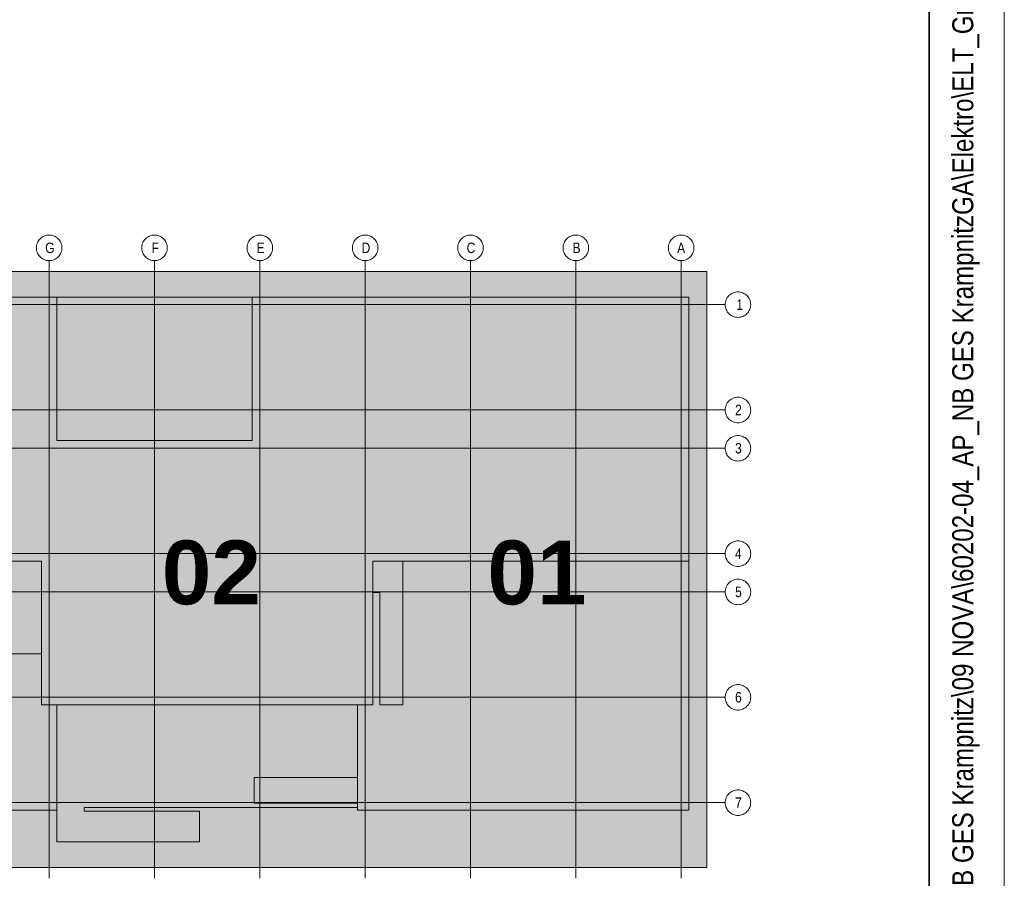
# Model space of a CAD drawing. Extents: x -720 to 300, y 62 to 1112.
# Tile 23 of 60: x 235 to 300, y 239 to 296. Entities that reach past the tile are written whole.
import ezdxf
from ezdxf.lldxf.tags import DXFTag

# ---------------------------------------------------------------- set-up
doc = ezdxf.new("R2010")
doc.units = 0
for name, color, linetype, lineweight in [('iwb_Plankopf Linie', 7, 'Continuous', 13), ('iwb_Plankopf Rahmen', 7, 'Continuous', 35), ('iwb_Plankopf Text', 7, 'Continuous', 18), ('PK_LP', 7, 'Continuous', 9), ('PK_LP_Achsen', 7, 'STRICHPUNKT2', 5)]:
    doc.layers.add(name, color=color, linetype=linetype, lineweight=lineweight)
for name, color, linetype, lineweight, true_color in [('PK_LP_T06', 7, 'Continuous', 9, 0xb2b200), ('PK_LP_T06_Rest', 9, 'Continuous', 9, 0x808080), ('PK_LP_Tennung', 9, 'Continuous', 18, 0x808080)]:
    doc.layers.add(name, color=color, linetype=linetype, lineweight=lineweight, true_color=true_color)
doc.styles.get("Standard").update_dxf_attribs({"font": 'ARIALN.TTF'})
tags = doc.linetypes.add('grob', pattern=[14, 3, -8, 3]).pattern_tags.tags
tags[8:9] = [DXFTag(74, 4), DXFTag(75, 0), DXFTag(340, '0'), DXFTag(46, 0.0), DXFTag(50, 0.0), DXFTag(44, 0.0), DXFTag(45, 0.0)]
tags[6:7] = [DXFTag(74, 4), DXFTag(75, 0), DXFTag(340, '0'), DXFTag(46, 0.0), DXFTag(50, 0.0), DXFTag(44, 0.0), DXFTag(45, 0.0)]
tags[4:5] = [DXFTag(74, 4), DXFTag(75, 0), DXFTag(340, '0'), DXFTag(46, 0.0), DXFTag(50, 0.0), DXFTag(44, 0.0), DXFTag(45, 0.0)]
tags = doc.linetypes.add('STRICHPUNKT2', pattern=[12.7, 6.35, -3.175, 0, -3.175]).pattern_tags.tags
tags[10:11] = [DXFTag(74, 4), DXFTag(75, 0), DXFTag(340, '0'), DXFTag(46, 0.0), DXFTag(50, 0.0), DXFTag(44, 0.0), DXFTag(45, 0.0)]
tags[8:9] = [DXFTag(74, 4), DXFTag(75, 0), DXFTag(340, '0'), DXFTag(46, 0.0), DXFTag(50, 0.0), DXFTag(44, 0.0), DXFTag(45, 0.0)]
tags[6:7] = [DXFTag(74, 4), DXFTag(75, 0), DXFTag(340, '0'), DXFTag(46, 0.0), DXFTag(50, 0.0), DXFTag(44, 0.0), DXFTag(45, 0.0)]
tags[4:5] = [DXFTag(74, 4), DXFTag(75, 0), DXFTag(340, '0'), DXFTag(46, 0.0), DXFTag(50, 0.0), DXFTag(44, 0.0), DXFTag(45, 0.0)]

# ---------------------------------------------------------------- blocks, each defined once
blk = doc.blocks.new('Blockreferenz-A06DN9TZMF')
at = {"layer": 'PK_LP', "linetype": 'grob', "lineweight": 5, "ltscale": 0.13}
for p, q in [((215.726, 279.685), (236.763, 279.685)), ((236.763, 279.685), (257.801, 279.685)), ((236.763, 240.014), (236.763, 279.685)), ((236.763, 279.685), (236.763, 240.014)), ((257.801, 279.685), (280.538, 279.685)), ((257.801, 240.014), (257.801, 279.685)), ((257.801, 279.685), (257.801, 240.014)), ((280.538, 279.685), (280.538, 240.014)), ((236.763, 240.014), (215.726, 240.014)), ((257.801, 240.014), (236.763, 240.014)), ((280.538, 240.014), (257.801, 240.014))]:
    blk.add_line(p, q, dxfattribs=at)
at = {"layer": 'PK_LP', "linetype": 'ByBlock', "lineweight": 13, "ltscale": 0.13}
for p, q in [((208.206, 277.985), (237.271, 277.985)), ((237.271, 277.985), (250.281, 277.985)), ((237.271, 268.423), (237.271, 277.985)), ((237.271, 277.985), (237.271, 268.423)), ((250.281, 277.985), (250.281, 268.423)), ((250.281, 268.423), (250.281, 277.985)), ((250.281, 277.985), (279.346, 277.985)), ((279.346, 277.985), (279.346, 260.395)), ((250.281, 268.423), (237.271, 268.423)), ((237.271, 268.423), (250.281, 268.423)), ((236.256, 260.395), (216.233, 260.395)), ((236.256, 250.833), (236.256, 260.395)), ((279.346, 260.395), (258.308, 260.395)), ((258.308, 260.395), (258.308, 250.833)), ((260.306, 260.395), (258.308, 260.395)), ((258.308, 260.395), (258.308, 258.319)), ((279.346, 260.395), (258.308, 260.395)), ((258.308, 260.395), (258.308, 250.833)), ((260.306, 250.833), (260.306, 260.395)), ((279.346, 243.82), (279.346, 260.395)), ((258.308, 258.319), (258.776, 258.319)), ((258.776, 258.319), (258.776, 250.833)), ((236.256, 254.222), (220.371, 254.222)), ((236.256, 250.833), (236.256, 254.222)), ((237.271, 250.833), (236.256, 250.833)), ((258.308, 250.833), (236.256, 250.833)), ((237.271, 250.833), (237.271, 241.714)), ((257.293, 250.833), (237.271, 250.833)), ((237.271, 243.82), (237.271, 250.833)), ((257.293, 243.996), (257.293, 250.833)), ((258.308, 250.833), (257.293, 250.833)), ((257.293, 250.833), (257.293, 245.994)), ((258.776, 250.833), (260.306, 250.833)), ((250.408, 245.994), (250.408, 244.294)), ((257.293, 245.994), (250.408, 245.994)), ((239.097, 243.754), (239.097, 243.996)), ((239.097, 243.996), (257.293, 243.996)), ((250.408, 244.294), (257.293, 244.294)), ((257.293, 244.294), (257.293, 243.82)), ((215.218, 243.82), (237.271, 243.82)), ((246.781, 243.754), (239.097, 243.754)), ((246.781, 241.714), (246.781, 243.754)), ((257.293, 243.82), (279.346, 243.82)), ((237.271, 241.714), (246.781, 241.714))]:
    blk.add_line(p, q, dxfattribs=at)
at = {"layer": 'PK_LP_Achsen', "linetype": 'ByBlock', "ltscale": 0.13}
for p, q in [((236.162, 281.859), (236.224, 281.915)), ((236.224, 281.915), (236.291, 281.964)), ((236.291, 281.964), (236.363, 282.007)), ((236.363, 282.007), (236.438, 282.043)), ((236.438, 282.043), (236.517, 282.071)), ((236.517, 282.071), (236.598, 282.091)), ((236.598, 282.091), (236.68, 282.103)), ((236.68, 282.103), (236.763, 282.108)), ((236.763, 282.108), (236.847, 282.103)), ((236.847, 282.103), (236.929, 282.091)), ((236.929, 282.091), (237.01, 282.071)), ((237.01, 282.071), (237.089, 282.043)), ((237.089, 282.043), (237.164, 282.007)), ((237.164, 282.007), (237.236, 281.964)), ((237.236, 281.964), (237.303, 281.915)), ((237.303, 281.915), (237.364, 281.859)), ((243.175, 281.859), (243.237, 281.915)), ((243.237, 281.915), (243.304, 281.964)), ((243.304, 281.964), (243.375, 282.007)), ((243.375, 282.007), (243.451, 282.043)), ((243.451, 282.043), (243.529, 282.071)), ((243.529, 282.071), (243.61, 282.091)), ((243.61, 282.091), (243.693, 282.103)), ((243.693, 282.103), (243.776, 282.108)), ((243.776, 282.108), (243.859, 282.103)), ((243.859, 282.103), (243.942, 282.091)), ((243.942, 282.091), (244.023, 282.071)), ((244.023, 282.071), (244.101, 282.043)), ((244.101, 282.043), (244.177, 282.007)), ((244.177, 282.007), (244.248, 281.964)), ((244.248, 281.964), (244.315, 281.915)), ((244.315, 281.915), (244.377, 281.859)), ((250.187, 281.859), (250.249, 281.915)), ((250.249, 281.915), (250.316, 281.964)), ((250.316, 281.964), (250.388, 282.007)), ((250.388, 282.007), (250.463, 282.043)), ((250.463, 282.043), (250.542, 282.071)), ((250.542, 282.071), (250.623, 282.091)), ((250.623, 282.091), (250.705, 282.103)), ((250.705, 282.103), (250.788, 282.108)), ((250.788, 282.108), (250.872, 282.103)), ((250.872, 282.103), (250.954, 282.091)), ((250.954, 282.091), (251.035, 282.071)), ((251.035, 282.071), (251.114, 282.043)), ((251.114, 282.043), (251.189, 282.007)), ((251.189, 282.007), (251.261, 281.964)), ((251.261, 281.964), (251.328, 281.915)), ((251.328, 281.915), (251.389, 281.859)), ((257.2, 281.859), (257.262, 281.915)), ((257.262, 281.915), (257.329, 281.964)), ((257.329, 281.964), (257.4, 282.007)), ((257.4, 282.007), (257.476, 282.043)), ((257.476, 282.043), (257.554, 282.071)), ((257.554, 282.071), (257.635, 282.091)), ((257.635, 282.091), (257.718, 282.103)), ((257.718, 282.103), (257.801, 282.108)), ((257.801, 282.108), (257.884, 282.103)), ((257.884, 282.103), (257.967, 282.091)), ((257.967, 282.091), (258.048, 282.071)), ((258.048, 282.071), (258.126, 282.043)), ((258.126, 282.043), (258.202, 282.007)), ((258.202, 282.007), (258.273, 281.964)), ((258.273, 281.964), (258.34, 281.915)), ((258.34, 281.915), (258.402, 281.859)), ((264.212, 281.859), (264.274, 281.915)), ((264.274, 281.915), (264.341, 281.964)), ((264.341, 281.964), (264.413, 282.007)), ((264.413, 282.007), (264.488, 282.043)), ((264.488, 282.043), (264.567, 282.071)), ((264.567, 282.071), (264.648, 282.091)), ((264.648, 282.091), (264.73, 282.103)), ((264.73, 282.103), (264.813, 282.108)), ((264.813, 282.108), (264.897, 282.103)), ((264.897, 282.103), (264.979, 282.091)), ((264.979, 282.091), (265.06, 282.071)), ((265.06, 282.071), (265.139, 282.043)), ((265.139, 282.043), (265.214, 282.007)), ((265.214, 282.007), (265.286, 281.964)), ((265.286, 281.964), (265.353, 281.915)), ((265.353, 281.915), (265.414, 281.859)), ((271.225, 281.859), (271.287, 281.915)), ((271.287, 281.915), (271.354, 281.964)), ((271.354, 281.964), (271.425, 282.007)), ((271.425, 282.007), (271.501, 282.043)), ((271.501, 282.043), (271.579, 282.071)), ((271.579, 282.071), (271.66, 282.091)), ((271.66, 282.091), (271.743, 282.103)), ((271.743, 282.103), (271.826, 282.108)), ((271.826, 282.108), (271.909, 282.103)), ((271.909, 282.103), (271.992, 282.091)), ((271.992, 282.091), (272.073, 282.071)), ((272.073, 282.071), (272.151, 282.043)), ((272.151, 282.043), (272.227, 282.007)), ((272.227, 282.007), (272.298, 281.964)), ((272.298, 281.964), (272.365, 281.915)), ((272.365, 281.915), (272.427, 281.859)), ((278.237, 281.859), (278.299, 281.915)), ((278.299, 281.915), (278.366, 281.964)), ((278.366, 281.964), (278.438, 282.007)), ((278.438, 282.007), (278.513, 282.043)), ((278.513, 282.043), (278.592, 282.071)), ((278.592, 282.071), (278.673, 282.091)), ((278.673, 282.091), (278.755, 282.103)), ((278.755, 282.103), (278.838, 282.108)), ((278.838, 282.108), (278.922, 282.103)), ((278.922, 282.103), (279.004, 282.091)), ((279.004, 282.091), (279.085, 282.071)), ((279.085, 282.071), (279.164, 282.043)), ((279.164, 282.043), (279.239, 282.007)), ((279.239, 282.007), (279.311, 281.964)), ((279.311, 281.964), (279.378, 281.915)), ((279.378, 281.915), (279.439, 281.859)), ((235.913, 281.258), (235.918, 281.341)), ((235.918, 281.174), (235.913, 281.258)), ((235.918, 281.341), (235.93, 281.423)), ((235.93, 281.423), (235.95, 281.504)), ((235.95, 281.504), (235.978, 281.583)), ((235.978, 281.583), (236.014, 281.658)), ((236.014, 281.658), (236.057, 281.73)), ((236.057, 281.73), (236.106, 281.797)), ((236.106, 281.797), (236.162, 281.859)), ((237.364, 281.859), (237.42, 281.797)), ((237.42, 281.797), (237.47, 281.73)), ((237.47, 281.73), (237.513, 281.658)), ((237.513, 281.658), (237.549, 281.583)), ((237.549, 281.583), (237.577, 281.504)), ((237.577, 281.504), (237.597, 281.423)), ((237.597, 281.423), (237.609, 281.341)), ((237.609, 281.341), (237.613, 281.258)), ((237.613, 281.258), (237.609, 281.174)), ((242.926, 281.258), (242.93, 281.341)), ((242.93, 281.174), (242.926, 281.258)), ((242.93, 281.341), (242.942, 281.423)), ((242.942, 281.423), (242.963, 281.504)), ((242.963, 281.504), (242.991, 281.583)), ((242.991, 281.583), (243.026, 281.658)), ((243.026, 281.658), (243.069, 281.73)), ((243.069, 281.73), (243.119, 281.797)), ((243.119, 281.797), (243.175, 281.859)), ((244.377, 281.859), (244.433, 281.797)), ((244.433, 281.797), (244.483, 281.73)), ((244.483, 281.73), (244.526, 281.658)), ((244.526, 281.658), (244.561, 281.583)), ((244.561, 281.583), (244.589, 281.504)), ((244.589, 281.504), (244.61, 281.423)), ((244.61, 281.423), (244.622, 281.341)), ((244.622, 281.341), (244.626, 281.258)), ((244.626, 281.258), (244.622, 281.174)), ((249.938, 281.258), (249.943, 281.341)), ((249.943, 281.174), (249.938, 281.258)), ((249.943, 281.341), (249.955, 281.423)), ((249.955, 281.423), (249.975, 281.504)), ((249.975, 281.504), (250.003, 281.583)), ((250.003, 281.583), (250.039, 281.658)), ((250.039, 281.658), (250.082, 281.73)), ((250.082, 281.73), (250.131, 281.797)), ((250.131, 281.797), (250.187, 281.859)), ((251.389, 281.859), (251.445, 281.797)), ((251.445, 281.797), (251.495, 281.73)), ((251.495, 281.73), (251.538, 281.658)), ((251.538, 281.658), (251.574, 281.583)), ((251.574, 281.583), (251.602, 281.504)), ((251.602, 281.504), (251.622, 281.423)), ((251.622, 281.423), (251.634, 281.341)), ((251.634, 281.341), (251.638, 281.258)), ((251.638, 281.258), (251.634, 281.174)), ((256.951, 281.258), (256.955, 281.341)), ((256.955, 281.174), (256.951, 281.258)), ((256.955, 281.341), (256.967, 281.423)), ((256.967, 281.423), (256.988, 281.504)), ((256.988, 281.504), (257.016, 281.583)), ((257.016, 281.583), (257.051, 281.658)), ((257.051, 281.658), (257.094, 281.73)), ((257.094, 281.73), (257.144, 281.797)), ((257.144, 281.797), (257.2, 281.859)), ((258.402, 281.859), (258.458, 281.797)), ((258.458, 281.797), (258.508, 281.73)), ((258.508, 281.73), (258.551, 281.658)), ((258.551, 281.658), (258.586, 281.583)), ((258.586, 281.583), (258.614, 281.504)), ((258.614, 281.504), (258.635, 281.423)), ((258.635, 281.423), (258.647, 281.341)), ((258.647, 281.341), (258.651, 281.258)), ((258.651, 281.258), (258.647, 281.174)), ((263.963, 281.258), (263.968, 281.341)), ((263.968, 281.174), (263.963, 281.258)), ((263.968, 281.341), (263.98, 281.423)), ((263.98, 281.423), (264, 281.504)), ((264, 281.504), (264.028, 281.583)), ((264.028, 281.583), (264.064, 281.658)), ((264.064, 281.658), (264.107, 281.73)), ((264.107, 281.73), (264.156, 281.797)), ((264.156, 281.797), (264.212, 281.859)), ((265.414, 281.859), (265.47, 281.797)), ((265.47, 281.797), (265.52, 281.73)), ((265.52, 281.73), (265.563, 281.658)), ((265.563, 281.658), (265.599, 281.583)), ((265.599, 281.583), (265.627, 281.504)), ((265.627, 281.504), (265.647, 281.423)), ((265.647, 281.423), (265.659, 281.341)), ((265.659, 281.341), (265.663, 281.258)), ((265.663, 281.258), (265.659, 281.174)), ((270.976, 281.258), (270.98, 281.341)), ((270.98, 281.174), (270.976, 281.258)), ((270.98, 281.341), (270.992, 281.423)), ((270.992, 281.423), (271.013, 281.504)), ((271.013, 281.504), (271.041, 281.583)), ((271.041, 281.583), (271.076, 281.658)), ((271.076, 281.658), (271.119, 281.73)), ((271.119, 281.73), (271.169, 281.797)), ((271.169, 281.797), (271.225, 281.859)), ((272.427, 281.859), (272.483, 281.797)), ((272.483, 281.797), (272.533, 281.73)), ((272.533, 281.73), (272.576, 281.658)), ((272.576, 281.658), (272.611, 281.583)), ((272.611, 281.583), (272.639, 281.504)), ((272.639, 281.504), (272.66, 281.423)), ((272.66, 281.423), (272.672, 281.341)), ((272.672, 281.341), (272.676, 281.258)), ((272.676, 281.258), (272.672, 281.174)), ((277.988, 281.258), (277.993, 281.341)), ((277.993, 281.174), (277.988, 281.258)), ((277.993, 281.341), (278.005, 281.423)), ((278.005, 281.423), (278.025, 281.504)), ((278.025, 281.504), (278.053, 281.583)), ((278.053, 281.583), (278.089, 281.658)), ((278.089, 281.658), (278.132, 281.73)), ((278.132, 281.73), (278.181, 281.797)), ((278.181, 281.797), (278.237, 281.859)), ((279.439, 281.859), (279.495, 281.797)), ((279.495, 281.797), (279.545, 281.73)), ((279.545, 281.73), (279.588, 281.658)), ((279.588, 281.658), (279.624, 281.583)), ((279.624, 281.583), (279.652, 281.504)), ((279.652, 281.504), (279.672, 281.423)), ((279.672, 281.423), (279.684, 281.341)), ((279.684, 281.341), (279.688, 281.258)), ((279.688, 281.258), (279.684, 281.174)), ((235.93, 281.092), (235.918, 281.174)), ((235.95, 281.011), (235.93, 281.092)), ((235.978, 280.932), (235.95, 281.011)), ((236.014, 280.857), (235.978, 280.932)), ((236.057, 280.785), (236.014, 280.857)), ((236.106, 280.718), (236.057, 280.785)), ((236.162, 280.656), (236.106, 280.718)), ((236.224, 280.6), (236.162, 280.656)), ((236.291, 280.551), (236.224, 280.6)), ((237.303, 280.6), (237.236, 280.551)), ((237.364, 280.656), (237.303, 280.6)), ((237.42, 280.718), (237.364, 280.656)), ((237.47, 280.785), (237.42, 280.718)), ((237.513, 280.857), (237.47, 280.785)), ((237.549, 280.932), (237.513, 280.857)), ((237.577, 281.011), (237.549, 280.932)), ((237.597, 281.092), (237.577, 281.011)), ((237.609, 281.174), (237.597, 281.092)), ((242.942, 281.092), (242.93, 281.174)), ((242.963, 281.011), (242.942, 281.092)), ((242.991, 280.932), (242.963, 281.011)), ((243.026, 280.857), (242.991, 280.932)), ((243.069, 280.785), (243.026, 280.857)), ((243.119, 280.718), (243.069, 280.785)), ((243.175, 280.656), (243.119, 280.718)), ((243.237, 280.6), (243.175, 280.656)), ((243.304, 280.551), (243.237, 280.6)), ((244.315, 280.6), (244.248, 280.551)), ((244.377, 280.656), (244.315, 280.6)), ((244.433, 280.718), (244.377, 280.656)), ((244.483, 280.785), (244.433, 280.718)), ((244.526, 280.857), (244.483, 280.785)), ((244.561, 280.932), (244.526, 280.857)), ((244.589, 281.011), (244.561, 280.932)), ((244.61, 281.092), (244.589, 281.011)), ((244.622, 281.174), (244.61, 281.092)), ((249.955, 281.092), (249.943, 281.174)), ((249.975, 281.011), (249.955, 281.092)), ((250.003, 280.932), (249.975, 281.011)), ((250.039, 280.857), (250.003, 280.932)), ((250.082, 280.785), (250.039, 280.857)), ((250.131, 280.718), (250.082, 280.785)), ((250.187, 280.656), (250.131, 280.718)), ((250.249, 280.6), (250.187, 280.656)), ((250.316, 280.551), (250.249, 280.6)), ((251.328, 280.6), (251.261, 280.551)), ((251.389, 280.656), (251.328, 280.6)), ((251.445, 280.718), (251.389, 280.656)), ((251.495, 280.785), (251.445, 280.718)), ((251.538, 280.857), (251.495, 280.785)), ((251.574, 280.932), (251.538, 280.857)), ((251.602, 281.011), (251.574, 280.932)), ((251.622, 281.092), (251.602, 281.011)), ((251.634, 281.174), (251.622, 281.092)), ((256.967, 281.092), (256.955, 281.174)), ((256.988, 281.011), (256.967, 281.092)), ((257.016, 280.932), (256.988, 281.011)), ((257.051, 280.857), (257.016, 280.932)), ((257.094, 280.785), (257.051, 280.857)), ((257.144, 280.718), (257.094, 280.785)), ((257.2, 280.656), (257.144, 280.718)), ((257.262, 280.6), (257.2, 280.656)), ((257.329, 280.551), (257.262, 280.6)), ((258.34, 280.6), (258.273, 280.551)), ((258.402, 280.656), (258.34, 280.6)), ((258.458, 280.718), (258.402, 280.656)), ((258.508, 280.785), (258.458, 280.718)), ((258.551, 280.857), (258.508, 280.785)), ((258.586, 280.932), (258.551, 280.857)), ((258.614, 281.011), (258.586, 280.932)), ((258.635, 281.092), (258.614, 281.011)), ((258.647, 281.174), (258.635, 281.092)), ((263.98, 281.092), (263.968, 281.174)), ((264, 281.011), (263.98, 281.092)), ((264.028, 280.932), (264, 281.011)), ((264.064, 280.857), (264.028, 280.932)), ((264.107, 280.785), (264.064, 280.857)), ((264.156, 280.718), (264.107, 280.785)), ((264.212, 280.656), (264.156, 280.718)), ((264.274, 280.6), (264.212, 280.656)), ((264.341, 280.551), (264.274, 280.6)), ((265.353, 280.6), (265.286, 280.551)), ((265.414, 280.656), (265.353, 280.6)), ((265.47, 280.718), (265.414, 280.656)), ((265.52, 280.785), (265.47, 280.718)), ((265.563, 280.857), (265.52, 280.785)), ((265.599, 280.932), (265.563, 280.857)), ((265.627, 281.011), (265.599, 280.932)), ((265.647, 281.092), (265.627, 281.011)), ((265.659, 281.174), (265.647, 281.092)), ((270.992, 281.092), (270.98, 281.174)), ((271.013, 281.011), (270.992, 281.092)), ((271.041, 280.932), (271.013, 281.011)), ((271.076, 280.857), (271.041, 280.932)), ((271.119, 280.785), (271.076, 280.857)), ((271.169, 280.718), (271.119, 280.785)), ((271.225, 280.656), (271.169, 280.718)), ((271.287, 280.6), (271.225, 280.656)), ((271.354, 280.551), (271.287, 280.6)), ((272.365, 280.6), (272.298, 280.551)), ((272.427, 280.656), (272.365, 280.6)), ((272.483, 280.718), (272.427, 280.656)), ((272.533, 280.785), (272.483, 280.718)), ((272.576, 280.857), (272.533, 280.785)), ((272.611, 280.932), (272.576, 280.857)), ((272.639, 281.011), (272.611, 280.932)), ((272.66, 281.092), (272.639, 281.011)), ((272.672, 281.174), (272.66, 281.092)), ((278.005, 281.092), (277.993, 281.174)), ((278.025, 281.011), (278.005, 281.092)), ((278.053, 280.932), (278.025, 281.011)), ((278.089, 280.857), (278.053, 280.932)), ((278.132, 280.785), (278.089, 280.857)), ((278.181, 280.718), (278.132, 280.785)), ((278.237, 280.656), (278.181, 280.718)), ((278.299, 280.6), (278.237, 280.656)), ((278.366, 280.551), (278.299, 280.6)), ((279.378, 280.6), (279.311, 280.551)), ((279.439, 280.656), (279.378, 280.6)), ((279.495, 280.718), (279.439, 280.656)), ((279.545, 280.785), (279.495, 280.718)), ((279.588, 280.857), (279.545, 280.785)), ((279.624, 280.932), (279.588, 280.857)), ((279.652, 281.011), (279.624, 280.932)), ((279.672, 281.092), (279.652, 281.011)), ((279.684, 281.174), (279.672, 281.092)), ((236.363, 280.508), (236.291, 280.551)), ((236.438, 280.472), (236.363, 280.508)), ((236.517, 280.444), (236.438, 280.472)), ((236.598, 280.424), (236.517, 280.444)), ((236.68, 280.412), (236.598, 280.424)), ((236.763, 280.408), (236.68, 280.412)), ((236.847, 280.412), (236.763, 280.408)), ((236.929, 280.424), (236.847, 280.412)), ((237.01, 280.444), (236.929, 280.424)), ((237.089, 280.472), (237.01, 280.444)), ((237.164, 280.508), (237.089, 280.472)), ((237.236, 280.551), (237.164, 280.508)), ((243.375, 280.508), (243.304, 280.551)), ((243.451, 280.472), (243.375, 280.508)), ((243.529, 280.444), (243.451, 280.472)), ((243.61, 280.424), (243.529, 280.444)), ((243.693, 280.412), (243.61, 280.424)), ((243.776, 280.408), (243.693, 280.412)), ((243.859, 280.412), (243.776, 280.408)), ((243.942, 280.424), (243.859, 280.412)), ((244.023, 280.444), (243.942, 280.424)), ((244.101, 280.472), (244.023, 280.444)), ((244.177, 280.508), (244.101, 280.472)), ((244.248, 280.551), (244.177, 280.508)), ((250.388, 280.508), (250.316, 280.551)), ((250.463, 280.472), (250.388, 280.508)), ((250.542, 280.444), (250.463, 280.472)), ((250.623, 280.424), (250.542, 280.444)), ((250.705, 280.412), (250.623, 280.424)), ((250.788, 280.408), (250.705, 280.412)), ((250.872, 280.412), (250.788, 280.408)), ((250.954, 280.424), (250.872, 280.412)), ((251.035, 280.444), (250.954, 280.424)), ((251.114, 280.472), (251.035, 280.444)), ((251.189, 280.508), (251.114, 280.472)), ((251.261, 280.551), (251.189, 280.508)), ((257.4, 280.508), (257.329, 280.551)), ((257.476, 280.472), (257.4, 280.508)), ((257.554, 280.444), (257.476, 280.472)), ((257.635, 280.424), (257.554, 280.444)), ((257.718, 280.412), (257.635, 280.424)), ((257.801, 280.408), (257.718, 280.412)), ((257.884, 280.412), (257.801, 280.408)), ((257.967, 280.424), (257.884, 280.412)), ((258.048, 280.444), (257.967, 280.424)), ((258.126, 280.472), (258.048, 280.444)), ((258.202, 280.508), (258.126, 280.472)), ((258.273, 280.551), (258.202, 280.508)), ((264.413, 280.508), (264.341, 280.551)), ((264.488, 280.472), (264.413, 280.508)), ((264.567, 280.444), (264.488, 280.472)), ((264.648, 280.424), (264.567, 280.444)), ((264.73, 280.412), (264.648, 280.424)), ((264.813, 280.408), (264.73, 280.412)), ((264.897, 280.412), (264.813, 280.408)), ((264.979, 280.424), (264.897, 280.412)), ((265.06, 280.444), (264.979, 280.424)), ((265.139, 280.472), (265.06, 280.444)), ((265.214, 280.508), (265.139, 280.472)), ((265.286, 280.551), (265.214, 280.508)), ((271.425, 280.508), (271.354, 280.551)), ((271.501, 280.472), (271.425, 280.508)), ((271.579, 280.444), (271.501, 280.472)), ((271.66, 280.424), (271.579, 280.444)), ((271.743, 280.412), (271.66, 280.424)), ((271.826, 280.408), (271.743, 280.412)), ((271.909, 280.412), (271.826, 280.408)), ((271.992, 280.424), (271.909, 280.412)), ((272.073, 280.444), (271.992, 280.424)), ((272.151, 280.472), (272.073, 280.444)), ((272.227, 280.508), (272.151, 280.472)), ((272.298, 280.551), (272.227, 280.508)), ((278.438, 280.508), (278.366, 280.551)), ((278.513, 280.472), (278.438, 280.508)), ((278.592, 280.444), (278.513, 280.472)), ((278.673, 280.424), (278.592, 280.444)), ((278.755, 280.412), (278.673, 280.424)), ((278.838, 280.408), (278.755, 280.412)), ((278.922, 280.412), (278.838, 280.408)), ((279.004, 280.424), (278.922, 280.412)), ((279.085, 280.444), (279.004, 280.424)), ((279.164, 280.472), (279.085, 280.444)), ((279.239, 280.508), (279.164, 280.472)), ((279.311, 280.551), (279.239, 280.508)), ((281.869, 277.878), (281.912, 277.95)), ((281.912, 277.95), (281.961, 278.017)), ((281.961, 278.017), (282.017, 278.079)), ((282.017, 278.079), (282.079, 278.135)), ((282.079, 278.135), (282.146, 278.184)), ((282.146, 278.184), (282.218, 278.227)), ((282.218, 278.227), (282.293, 278.263)), ((282.293, 278.263), (282.372, 278.291)), ((282.372, 278.291), (282.453, 278.311)), ((282.453, 278.311), (282.535, 278.323)), ((282.535, 278.323), (282.618, 278.328)), ((282.618, 278.328), (282.702, 278.323)), ((282.702, 278.323), (282.784, 278.311)), ((282.784, 278.311), (282.865, 278.291)), ((282.865, 278.291), (282.944, 278.263)), ((282.944, 278.263), (283.019, 278.227)), ((283.019, 278.227), (283.091, 278.184)), ((283.091, 278.184), (283.158, 278.135)), ((283.158, 278.135), (283.219, 278.079)), ((283.219, 278.079), (283.275, 278.017)), ((283.275, 278.017), (283.325, 277.95)), ((283.325, 277.95), (283.368, 277.878)), ((281.768, 277.478), (281.772, 277.561)), ((281.772, 277.394), (281.768, 277.478)), ((281.772, 277.561), (281.785, 277.643)), ((281.785, 277.312), (281.772, 277.394)), ((281.785, 277.643), (281.805, 277.724)), ((281.805, 277.231), (281.785, 277.312)), ((281.805, 277.724), (281.833, 277.803)), ((281.833, 277.803), (281.869, 277.878)), ((283.368, 277.878), (283.404, 277.803)), ((283.404, 277.803), (283.432, 277.724)), ((283.432, 277.724), (283.452, 277.643)), ((283.452, 277.312), (283.432, 277.231)), ((283.452, 277.643), (283.464, 277.561)), ((283.464, 277.394), (283.452, 277.312)), ((283.464, 277.561), (283.468, 277.478)), ((283.468, 277.478), (283.464, 277.394)), ((281.833, 277.152), (281.805, 277.231)), ((281.869, 277.077), (281.833, 277.152)), ((281.912, 277.005), (281.869, 277.077)), ((281.961, 276.938), (281.912, 277.005)), ((282.017, 276.877), (281.961, 276.938)), ((282.079, 276.82), (282.017, 276.877)), ((282.146, 276.771), (282.079, 276.82)), ((282.218, 276.728), (282.146, 276.771)), ((282.293, 276.692), (282.218, 276.728)), ((282.372, 276.664), (282.293, 276.692)), ((282.453, 276.644), (282.372, 276.664)), ((282.535, 276.632), (282.453, 276.644)), ((282.618, 276.628), (282.535, 276.632)), ((282.702, 276.632), (282.618, 276.628)), ((282.784, 276.644), (282.702, 276.632)), ((282.865, 276.664), (282.784, 276.644)), ((282.944, 276.692), (282.865, 276.664)), ((283.019, 276.728), (282.944, 276.692)), ((283.091, 276.771), (283.019, 276.728)), ((283.158, 276.82), (283.091, 276.771)), ((283.219, 276.877), (283.158, 276.82)), ((283.275, 276.938), (283.219, 276.877)), ((283.325, 277.005), (283.275, 276.938)), ((283.368, 277.077), (283.325, 277.005)), ((283.404, 277.152), (283.368, 277.077)), ((283.432, 277.231), (283.404, 277.152)), ((281.805, 270.712), (281.833, 270.79)), ((281.833, 270.79), (281.869, 270.866)), ((281.869, 270.866), (281.912, 270.937)), ((281.912, 270.937), (281.961, 271.004)), ((281.961, 271.004), (282.017, 271.066)), ((282.017, 271.066), (282.079, 271.122)), ((282.079, 271.122), (282.146, 271.172)), ((282.146, 271.172), (282.218, 271.215)), ((282.218, 271.215), (282.293, 271.25)), ((282.293, 271.25), (282.372, 271.278)), ((282.372, 271.278), (282.453, 271.299)), ((282.453, 271.299), (282.535, 271.311)), ((282.535, 271.311), (282.618, 271.315)), ((282.618, 271.315), (282.702, 271.311)), ((282.702, 271.311), (282.784, 271.299)), ((282.784, 271.299), (282.865, 271.278)), ((282.865, 271.278), (282.944, 271.25)), ((282.944, 271.25), (283.019, 271.215)), ((283.019, 271.215), (283.091, 271.172)), ((283.091, 271.172), (283.158, 271.122)), ((283.158, 271.122), (283.219, 271.066)), ((283.219, 271.066), (283.275, 271.004)), ((283.275, 271.004), (283.325, 270.937)), ((283.325, 270.937), (283.368, 270.866)), ((283.368, 270.866), (283.404, 270.79)), ((283.404, 270.79), (283.432, 270.712)), ((281.768, 270.465), (281.772, 270.548)), ((281.772, 270.382), (281.768, 270.465)), ((281.772, 270.548), (281.785, 270.631)), ((281.785, 270.299), (281.772, 270.382)), ((281.785, 270.631), (281.805, 270.712)), ((281.805, 270.218), (281.785, 270.299)), ((281.833, 270.14), (281.805, 270.218)), ((281.869, 270.064), (281.833, 270.14)), ((283.404, 270.14), (283.368, 270.064)), ((283.432, 270.218), (283.404, 270.14)), ((283.432, 270.712), (283.452, 270.631)), ((283.452, 270.299), (283.432, 270.218)), ((283.452, 270.631), (283.464, 270.548)), ((283.464, 270.382), (283.452, 270.299)), ((283.464, 270.548), (283.468, 270.465)), ((283.468, 270.465), (283.464, 270.382)), ((281.912, 269.993), (281.869, 270.064)), ((281.961, 269.926), (281.912, 269.993)), ((282.017, 269.864), (281.961, 269.926)), ((282.079, 269.808), (282.017, 269.864)), ((282.146, 269.758), (282.079, 269.808)), ((282.218, 269.715), (282.146, 269.758)), ((282.293, 269.68), (282.218, 269.715)), ((282.372, 269.652), (282.293, 269.68)), ((282.453, 269.631), (282.372, 269.652)), ((282.535, 269.619), (282.453, 269.631)), ((282.618, 269.615), (282.535, 269.619)), ((282.702, 269.619), (282.618, 269.615)), ((282.784, 269.631), (282.702, 269.619)), ((282.865, 269.652), (282.784, 269.631)), ((282.944, 269.68), (282.865, 269.652)), ((283.019, 269.715), (282.944, 269.68)), ((283.091, 269.758), (283.019, 269.715)), ((283.158, 269.808), (283.091, 269.758)), ((283.219, 269.864), (283.158, 269.808)), ((283.275, 269.926), (283.219, 269.864)), ((283.325, 269.993), (283.275, 269.926)), ((283.368, 270.064), (283.325, 269.993)), ((282.453, 268.749), (282.535, 268.761)), ((282.535, 268.761), (282.618, 268.765)), ((282.618, 268.765), (282.702, 268.761)), ((282.702, 268.761), (282.784, 268.749)), ((281.785, 268.081), (281.805, 268.162)), ((281.805, 268.162), (281.833, 268.24)), ((281.833, 268.24), (281.869, 268.316)), ((281.869, 268.316), (281.912, 268.387)), ((281.912, 268.387), (281.961, 268.454)), ((281.961, 268.454), (282.017, 268.516)), ((282.017, 268.516), (282.079, 268.572)), ((282.079, 268.572), (282.146, 268.622)), ((282.146, 268.622), (282.218, 268.665)), ((282.218, 268.665), (282.293, 268.7)), ((282.293, 268.7), (282.372, 268.728)), ((282.372, 268.728), (282.453, 268.749)), ((282.784, 268.749), (282.865, 268.728)), ((282.865, 268.728), (282.944, 268.7)), ((282.944, 268.7), (283.019, 268.665)), ((283.019, 268.665), (283.091, 268.622)), ((283.091, 268.622), (283.158, 268.572)), ((283.158, 268.572), (283.219, 268.516)), ((283.219, 268.516), (283.275, 268.454)), ((283.275, 268.454), (283.325, 268.387)), ((283.325, 268.387), (283.368, 268.316)), ((283.368, 268.316), (283.404, 268.24)), ((283.404, 268.24), (283.432, 268.162)), ((283.432, 268.162), (283.452, 268.081)), ((281.768, 267.915), (281.772, 267.998)), ((281.772, 267.832), (281.768, 267.915)), ((281.772, 267.998), (281.785, 268.081)), ((281.785, 267.749), (281.772, 267.832)), ((281.805, 267.668), (281.785, 267.749)), ((281.833, 267.59), (281.805, 267.668)), ((281.869, 267.514), (281.833, 267.59)), ((281.912, 267.443), (281.869, 267.514)), ((283.368, 267.514), (283.325, 267.443)), ((283.404, 267.59), (283.368, 267.514)), ((283.432, 267.668), (283.404, 267.59)), ((283.452, 267.749), (283.432, 267.668)), ((283.452, 268.081), (283.464, 267.998)), ((283.464, 267.832), (283.452, 267.749)), ((283.464, 267.998), (283.468, 267.915)), ((283.468, 267.915), (283.464, 267.832)), ((281.961, 267.376), (281.912, 267.443)), ((282.017, 267.314), (281.961, 267.376)), ((282.079, 267.258), (282.017, 267.314)), ((282.146, 267.208), (282.079, 267.258)), ((282.218, 267.165), (282.146, 267.208)), ((282.293, 267.13), (282.218, 267.165)), ((282.372, 267.102), (282.293, 267.13)), ((282.453, 267.081), (282.372, 267.102)), ((282.535, 267.069), (282.453, 267.081)), ((282.618, 267.065), (282.535, 267.069)), ((282.702, 267.069), (282.618, 267.065)), ((282.784, 267.081), (282.702, 267.069)), ((282.865, 267.102), (282.784, 267.081)), ((282.944, 267.13), (282.865, 267.102)), ((283.019, 267.165), (282.944, 267.13)), ((283.091, 267.208), (283.019, 267.165)), ((283.158, 267.258), (283.091, 267.208)), ((283.219, 267.314), (283.158, 267.258)), ((283.275, 267.376), (283.219, 267.314)), ((283.325, 267.443), (283.275, 267.376)), ((282.017, 261.504), (282.079, 261.56)), ((282.079, 261.56), (282.146, 261.609)), ((282.146, 261.609), (282.218, 261.652)), ((282.218, 261.652), (282.293, 261.688)), ((282.293, 261.688), (282.372, 261.716)), ((282.372, 261.716), (282.453, 261.736)), ((282.453, 261.736), (282.535, 261.748)), ((282.535, 261.748), (282.618, 261.753)), ((282.618, 261.753), (282.702, 261.748)), ((282.702, 261.748), (282.784, 261.736)), ((282.784, 261.736), (282.865, 261.716)), ((282.865, 261.716), (282.944, 261.688)), ((282.944, 261.688), (283.019, 261.652)), ((283.019, 261.652), (283.091, 261.609)), ((283.091, 261.609), (283.158, 261.56)), ((283.158, 261.56), (283.219, 261.504)), ((281.768, 260.903), (281.772, 260.986)), ((281.772, 260.819), (281.768, 260.903)), ((281.772, 260.986), (281.785, 261.068)), ((281.785, 261.068), (281.805, 261.149)), ((281.805, 261.149), (281.833, 261.228)), ((281.833, 261.228), (281.869, 261.303)), ((281.869, 261.303), (281.912, 261.375)), ((281.912, 261.375), (281.961, 261.442)), ((281.961, 261.442), (282.017, 261.504)), ((283.219, 261.504), (283.275, 261.442)), ((283.275, 261.442), (283.325, 261.375)), ((283.325, 261.375), (283.368, 261.303)), ((283.368, 261.303), (283.404, 261.228)), ((283.404, 261.228), (283.432, 261.149)), ((283.432, 261.149), (283.452, 261.068)), ((283.452, 261.068), (283.464, 260.986)), ((283.464, 260.986), (283.468, 260.903)), ((283.468, 260.903), (283.464, 260.819)), ((281.785, 260.737), (281.772, 260.819)), ((281.805, 260.656), (281.785, 260.737)), ((281.833, 260.577), (281.805, 260.656)), ((281.869, 260.502), (281.833, 260.577)), ((281.912, 260.43), (281.869, 260.502)), ((281.961, 260.363), (281.912, 260.43)), ((282.017, 260.302), (281.961, 260.363)), ((282.079, 260.245), (282.017, 260.302)), ((282.146, 260.196), (282.079, 260.245)), ((283.158, 260.245), (283.091, 260.196)), ((283.219, 260.302), (283.158, 260.245)), ((283.275, 260.363), (283.219, 260.302)), ((283.325, 260.43), (283.275, 260.363)), ((283.368, 260.502), (283.325, 260.43)), ((283.404, 260.577), (283.368, 260.502)), ((283.432, 260.656), (283.404, 260.577)), ((283.452, 260.737), (283.432, 260.656)), ((283.464, 260.819), (283.452, 260.737)), ((282.218, 260.153), (282.146, 260.196)), ((282.293, 260.117), (282.218, 260.153)), ((282.372, 260.089), (282.293, 260.117)), ((282.453, 260.069), (282.372, 260.089)), ((282.535, 260.057), (282.453, 260.069)), ((282.618, 260.053), (282.535, 260.057)), ((282.702, 260.057), (282.618, 260.053)), ((282.784, 260.069), (282.702, 260.057)), ((282.865, 260.089), (282.784, 260.069)), ((282.944, 260.117), (282.865, 260.089)), ((283.019, 260.153), (282.944, 260.117)), ((283.091, 260.196), (283.019, 260.153)), ((281.961, 258.892), (282.017, 258.954)), ((282.017, 258.954), (282.079, 259.01)), ((282.079, 259.01), (282.146, 259.059)), ((282.146, 259.059), (282.218, 259.102)), ((282.218, 259.102), (282.293, 259.138)), ((282.293, 259.138), (282.372, 259.166)), ((282.372, 259.166), (282.453, 259.186)), ((282.453, 259.186), (282.535, 259.198)), ((282.535, 259.198), (282.618, 259.203)), ((282.618, 259.203), (282.702, 259.198)), ((282.702, 259.198), (282.784, 259.186)), ((282.784, 259.186), (282.865, 259.166)), ((282.865, 259.166), (282.944, 259.138)), ((282.944, 259.138), (283.019, 259.102)), ((283.019, 259.102), (283.091, 259.059)), ((283.091, 259.059), (283.158, 259.01)), ((283.158, 259.01), (283.219, 258.954)), ((283.219, 258.954), (283.275, 258.892)), ((281.768, 258.353), (281.772, 258.436)), ((281.772, 258.269), (281.768, 258.353)), ((281.772, 258.436), (281.785, 258.518)), ((281.785, 258.187), (281.772, 258.269)), ((281.785, 258.518), (281.805, 258.599)), ((281.805, 258.599), (281.833, 258.678)), ((281.833, 258.678), (281.869, 258.753)), ((281.869, 258.753), (281.912, 258.825)), ((281.912, 258.825), (281.961, 258.892)), ((283.275, 258.892), (283.325, 258.825)), ((283.325, 258.825), (283.368, 258.753)), ((283.368, 258.753), (283.404, 258.678)), ((283.404, 258.678), (283.432, 258.599)), ((283.432, 258.599), (283.452, 258.518)), ((283.452, 258.518), (283.464, 258.436)), ((283.464, 258.269), (283.452, 258.187)), ((283.464, 258.436), (283.468, 258.353)), ((283.468, 258.353), (283.464, 258.269)), ((281.805, 258.106), (281.785, 258.187)), ((281.833, 258.027), (281.805, 258.106)), ((281.869, 257.952), (281.833, 258.027)), ((281.912, 257.88), (281.869, 257.952)), ((281.961, 257.813), (281.912, 257.88)), ((282.017, 257.752), (281.961, 257.813)), ((282.079, 257.695), (282.017, 257.752)), ((282.146, 257.646), (282.079, 257.695)), ((282.218, 257.603), (282.146, 257.646)), ((283.091, 257.646), (283.019, 257.603)), ((283.158, 257.695), (283.091, 257.646)), ((283.219, 257.752), (283.158, 257.695)), ((283.275, 257.813), (283.219, 257.752)), ((283.325, 257.88), (283.275, 257.813)), ((283.368, 257.952), (283.325, 257.88)), ((283.404, 258.027), (283.368, 257.952)), ((283.432, 258.106), (283.404, 258.027)), ((283.452, 258.187), (283.432, 258.106)), ((282.293, 257.567), (282.218, 257.603)), ((282.372, 257.539), (282.293, 257.567)), ((282.453, 257.519), (282.372, 257.539)), ((282.535, 257.507), (282.453, 257.519)), ((282.618, 257.503), (282.535, 257.507)), ((282.702, 257.507), (282.618, 257.503)), ((282.784, 257.519), (282.702, 257.507)), ((282.865, 257.539), (282.784, 257.519)), ((282.944, 257.567), (282.865, 257.539)), ((283.019, 257.603), (282.944, 257.567)), ((281.833, 251.665), (281.869, 251.741)), ((281.869, 251.741), (281.912, 251.812)), ((281.912, 251.812), (281.961, 251.879)), ((281.961, 251.879), (282.017, 251.941)), ((282.017, 251.941), (282.079, 251.997)), ((282.079, 251.997), (282.146, 252.047)), ((282.146, 252.047), (282.218, 252.09)), ((282.218, 252.09), (282.293, 252.125)), ((282.293, 252.125), (282.372, 252.153)), ((282.372, 252.153), (282.453, 252.174)), ((282.453, 252.174), (282.535, 252.186)), ((282.535, 252.186), (282.618, 252.19)), ((282.618, 252.19), (282.702, 252.186)), ((282.702, 252.186), (282.784, 252.174)), ((282.784, 252.174), (282.865, 252.153)), ((282.865, 252.153), (282.944, 252.125)), ((282.944, 252.125), (283.019, 252.09)), ((283.019, 252.09), (283.091, 252.047)), ((283.091, 252.047), (283.158, 251.997)), ((283.158, 251.997), (283.219, 251.941)), ((283.219, 251.941), (283.275, 251.879)), ((283.275, 251.879), (283.325, 251.812)), ((283.325, 251.812), (283.368, 251.741)), ((283.368, 251.741), (283.404, 251.665)), ((281.768, 251.34), (281.772, 251.423)), ((281.772, 251.257), (281.768, 251.34)), ((281.772, 251.423), (281.785, 251.506)), ((281.785, 251.174), (281.772, 251.257)), ((281.785, 251.506), (281.805, 251.587)), ((281.805, 251.093), (281.785, 251.174)), ((281.805, 251.587), (281.833, 251.665)), ((281.833, 251.015), (281.805, 251.093)), ((283.404, 251.665), (283.432, 251.587)), ((283.432, 251.093), (283.404, 251.015)), ((283.432, 251.587), (283.452, 251.506)), ((283.452, 251.174), (283.432, 251.093)), ((283.452, 251.506), (283.464, 251.423)), ((283.464, 251.257), (283.452, 251.174)), ((283.464, 251.423), (283.468, 251.34)), ((283.468, 251.34), (283.464, 251.257)), ((281.869, 250.939), (281.833, 251.015)), ((281.912, 250.868), (281.869, 250.939)), ((281.961, 250.801), (281.912, 250.868)), ((282.017, 250.739), (281.961, 250.801)), ((282.079, 250.683), (282.017, 250.739)), ((282.146, 250.633), (282.079, 250.683)), ((282.218, 250.59), (282.146, 250.633)), ((282.293, 250.555), (282.218, 250.59)), ((282.372, 250.527), (282.293, 250.555)), ((282.453, 250.506), (282.372, 250.527)), ((282.535, 250.494), (282.453, 250.506)), ((282.618, 250.49), (282.535, 250.494)), ((282.702, 250.494), (282.618, 250.49)), ((282.784, 250.506), (282.702, 250.494)), ((282.865, 250.527), (282.784, 250.506)), ((282.944, 250.555), (282.865, 250.527)), ((283.019, 250.59), (282.944, 250.555)), ((283.091, 250.633), (283.019, 250.59)), ((283.158, 250.683), (283.091, 250.633)), ((283.219, 250.739), (283.158, 250.683)), ((283.275, 250.801), (283.219, 250.739)), ((283.325, 250.868), (283.275, 250.801)), ((283.368, 250.939), (283.325, 250.868)), ((283.404, 251.015), (283.368, 250.939)), ((282.372, 245.141), (282.453, 245.161)), ((282.453, 245.161), (282.535, 245.173)), ((282.535, 245.173), (282.618, 245.178)), ((282.618, 245.178), (282.702, 245.173)), ((282.702, 245.173), (282.784, 245.161)), ((282.784, 245.161), (282.865, 245.141)), ((281.785, 244.493), (281.805, 244.574)), ((281.805, 244.574), (281.833, 244.653)), ((281.833, 244.653), (281.869, 244.728)), ((281.869, 244.728), (281.912, 244.8)), ((281.912, 244.8), (281.961, 244.867)), ((281.961, 244.867), (282.017, 244.929)), ((282.017, 244.929), (282.079, 244.985)), ((282.079, 244.985), (282.146, 245.034)), ((282.146, 245.034), (282.218, 245.077)), ((282.218, 245.077), (282.293, 245.113)), ((282.293, 245.113), (282.372, 245.141)), ((282.865, 245.141), (282.944, 245.113)), ((282.944, 245.113), (283.019, 245.077)), ((283.019, 245.077), (283.091, 245.034)), ((283.091, 245.034), (283.158, 244.985)), ((283.158, 244.985), (283.219, 244.929)), ((283.219, 244.929), (283.275, 244.867)), ((283.275, 244.867), (283.325, 244.8)), ((283.325, 244.8), (283.368, 244.728)), ((283.368, 244.728), (283.404, 244.653)), ((283.404, 244.653), (283.432, 244.574)), ((283.432, 244.574), (283.452, 244.493)), ((281.768, 244.328), (281.772, 244.411)), ((281.772, 244.244), (281.768, 244.328)), ((281.772, 244.411), (281.785, 244.493)), ((281.785, 244.162), (281.772, 244.244)), ((281.805, 244.081), (281.785, 244.162)), ((281.833, 244.002), (281.805, 244.081)), ((281.869, 243.927), (281.833, 244.002)), ((281.912, 243.855), (281.869, 243.927)), ((281.961, 243.788), (281.912, 243.855)), ((283.325, 243.855), (283.275, 243.788)), ((283.368, 243.927), (283.325, 243.855)), ((283.404, 244.002), (283.368, 243.927)), ((283.432, 244.081), (283.404, 244.002)), ((283.452, 244.162), (283.432, 244.081)), ((283.452, 244.493), (283.464, 244.411)), ((283.464, 244.244), (283.452, 244.162)), ((283.464, 244.411), (283.468, 244.328)), ((283.468, 244.328), (283.464, 244.244)), ((282.017, 243.727), (281.961, 243.788)), ((282.079, 243.67), (282.017, 243.727)), ((282.146, 243.621), (282.079, 243.67)), ((282.218, 243.578), (282.146, 243.621)), ((282.293, 243.542), (282.218, 243.578)), ((282.372, 243.514), (282.293, 243.542)), ((282.453, 243.494), (282.372, 243.514)), ((282.535, 243.482), (282.453, 243.494)), ((282.618, 243.478), (282.535, 243.482)), ((282.702, 243.482), (282.618, 243.478)), ((282.784, 243.494), (282.702, 243.482)), ((282.865, 243.514), (282.784, 243.494)), ((282.944, 243.542), (282.865, 243.514)), ((283.019, 243.578), (282.944, 243.542)), ((283.091, 243.621), (283.019, 243.578)), ((283.158, 243.67), (283.091, 243.621)), ((283.219, 243.727), (283.158, 243.67)), ((283.275, 243.788), (283.219, 243.727))]:
    blk.add_line(p, q, dxfattribs=at)
at = {"layer": 'PK_LP_Achsen', "linetype": 'STRICHPUNKT2', "ltscale": 0.13}
for p, q in [((236.763, 280.408), (236.763, 239.291)), ((243.776, 280.408), (243.776, 239.291)), ((250.788, 280.408), (250.788, 239.291)), ((257.801, 280.408), (257.801, 239.291)), ((264.813, 280.408), (264.813, 239.291)), ((271.826, 280.408), (271.826, 239.291)), ((278.838, 280.408), (278.838, 239.291)), ((127.158, 277.478), (281.768, 277.478)), ((127.158, 270.465), (281.768, 270.465)), ((127.158, 267.915), (281.768, 267.915)), ((127.158, 260.903), (281.768, 260.903)), ((127.158, 258.353), (281.768, 258.353)), ((127.158, 251.34), (281.768, 251.34)), ((127.158, 244.328), (281.768, 244.328))]:
    blk.add_line(p, q, dxfattribs=at)
at = {"layer": 'PK_LP_T06_Rest', "linetype": 'ByBlock', "lineweight": -2, "ltscale": 0.13}
for points in [[(215.726, 240.014), (215.726, 279.685), (236.763, 240.014), (236.763, 279.685)], [(236.763, 240.014), (236.763, 279.685), (257.801, 240.014), (257.801, 279.685)], [(257.801, 240.014), (257.801, 279.685), (280.538, 240.014), (280.538, 279.685)]]:
    blk.add_solid(points, dxfattribs=at)
at = {"layer": 'PK_LP_Tennung', "linetype": 'ByBlock', "ltscale": 0.18}
for p, q in [((236.763, 240.014), (236.763, 279.685)), ((257.801, 240.014), (257.801, 279.685))]:
    blk.add_line(p, q, dxfattribs=at)
at = {"layer": 'PK_LP', "linetype": 'ByBlock', "lineweight": 25, "ltscale": 0.25, "char_height": 4.25, "attachment_point": 1}
for s, insert in [('{\\fArial|b1|i0;02}', (244.261, 261.778)), ('{\\fArial|b1|i0;01}', (265.939, 261.774))]:
    blk.add_mtext(s, dxfattribs=dict(at, insert=insert))
at = {"layer": 'PK_LP_Achsen', "linetype": 'ByBlock', "ltscale": 0.13, "char_height": 0.69538, "attachment_point": 1}
for s, insert in [('{\\fArial Narrow;G}', (236.499, 281.605)), ('{\\fArial Narrow;F}', (243.583, 281.605)), ('{\\fArial Narrow;E}', (250.576, 281.605)), ('{\\fArial Narrow;D}', (257.566, 281.605)), ('{\\fArial Narrow;C}', (264.562, 281.605)), ('{\\fArial Narrow;B}', (271.611, 281.605)), ('{\\fArial Narrow;A}', (278.572, 281.605)), ('{\\fArial Narrow;1}', (282.514, 277.824)), ('{\\fArial Narrow;2}', (282.429, 270.812)), ('{\\fArial Narrow;3}', (282.432, 268.268)), ('{\\fArial Narrow;4}', (282.421, 261.25)), ('{\\fArial Narrow;5}', (282.43, 258.706)), ('{\\fArial Narrow;6}', (282.43, 251.693)), ('{\\fArial Narrow;7}', (282.434, 244.675))]:
    blk.add_mtext(s, dxfattribs=dict(at, insert=insert))

msp = doc.modelspace()

# ---------------------------------------------------------------- linework, layer by layer
at = {"layer": 'iwb_Plankopf Linie', "ltscale": 0.13}
msp.add_line((295.353, 67.433), (295.353, 359.433), dxfattribs=at)
at = {"layer": 'iwb_Plankopf Rahmen', "ltscale": 0.35}
msp.add_line((295.353, 359.433), (295.353, 67.433), dxfattribs=at)
at = {"layer": 'iwb_Plankopf Rahmen', "color": 8, "lineweight": 13, "ltscale": 0.13, "true_color": 0x808080}
msp.add_lwpolyline([(300.353, 62.433), (-719.647, 62.433), (-719.647, 1112.433), (300.353, 1112.433), (300.353, 62.433)], close=True, dxfattribs=at)
at = {"layer": 'iwb_Plankopf Rahmen', "ltscale": 0.35}
msp.add_lwpolyline([(-699.653, 67.433), (-699.653, 1107.433), (295.353, 1107.433), (295.353, 67.433), (-599.647, 67.433), (-699.653, 67.433)], close=True, dxfattribs=at)

# ---------------------------------------------------------------- block references
at = {"layer": 'PK_LP_T06', "ltscale": 0.13}
msp.add_blockref('Blockreferenz-A06DN9TZMF', (0, 0), dxfattribs=at)

# ---------------------------------------------------------------- texts
at = {"layer": 'iwb_Plankopf Text', "ltscale": 0.18, "insert": (296.886, 74.512), "char_height": 1.4, "attachment_point": 1, "rotation": 90, "line_spacing_factor": 1.002}
msp.add_mtext('{\\fArial Narrow;\\\\srvnovamd01\\Nova_MD\\TGA\\60202 Pro Potsdam\\04 NB GES Krampnitz\\09 NOVA\\60202-04_AP_NB GES Krampnitz\\TGA\\Elektro\\ELT_Grundrisse\\E_DA_PV_Tragsystem.n4m007KRA_PVA_5_GR_DA_006_P_A}', dxfattribs=at)

doc.saveas('drawing.dxf')
